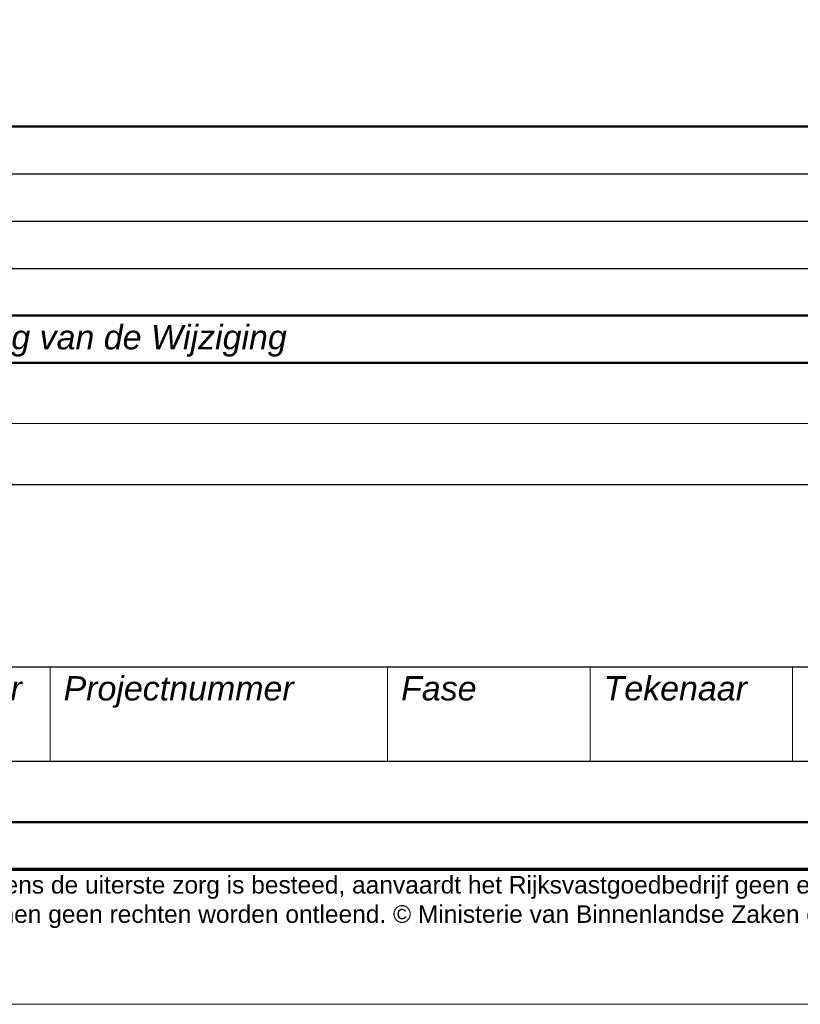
# Model space of a CAD drawing. Header units: millimetres. Extents: x -237800 to -118900, y -84100 to 8992.
# Tile 8 of 30: x -133125 to -127343, y -84100 to -76809. Entities that reach past the tile are written whole.
import ezdxf

# ---------------------------------------------------------------- set-up
doc = ezdxf.new("R2010")
doc.units = ezdxf.units.MM
doc.layers.add('RVB_ALG_TEKENBLAD_ALGEMEEN', color=2, linetype='Continuous')
doc.layers.add('RVB_ALG_VIEWPORT', color=200, linetype='Continuous', plot=False)
doc.styles.add('RVB_ALG 01.8mm_IT', font='ariali.ttf', dxfattribs={"height": 1.8})
doc.styles.add('RVB_ALG 01.8mm_RE', font='arial.ttf', dxfattribs={"height": 1.8})
doc.styles.add('RVB_ALG 02.5mm_RE', font='arial.ttf', dxfattribs={"height": 2.5})

# ---------------------------------------------------------------- blocks, each defined once
blk = doc.blocks.new('*U217')
at = {"color": 1, "linetype": 'Continuous', "lineweight": 18}
blk.add_lwpolyline([(-1189, 0), (0, 0), (0, 841), (-1189, 841)], close=True, dxfattribs=at)
at = {"color": 5, "linetype": 'Continuous', "lineweight": 70}
blk.add_lwpolyline([(-1169, 10), (-10, 10), (-10, 831), (-1169, 831)], close=True, dxfattribs=at)
blk = doc.blocks.new('*U293')
at = {"layer": 'RVB_ALG_VIEWPORT', "linetype": 'Continuous'}
blk.add_lwpolyline([(180, 0), (0, 0), (0, -55), (-210, -55), (-210, 222), (180, 222)], close=True, dxfattribs=at)
blk = doc.blocks.new('*U258')
at = {"color": 4, "linetype": 'Continuous', "lineweight": 50, "transparency": 16777216}
blk.add_lwpolyline([(-10, 51), (-190, 51), (-190, 65), (-10, 65)], close=True, dxfattribs=at)
at = {"color": 2, "linetype": 'Continuous', "lineweight": 25, "transparency": 16777216, "flags": 128}
for points in [[(-190, 61.5), (-10, 61.5)], [(-190, 58), (-10, 58)], [(-190, 54.5), (-10, 54.5)]]:
    blk.add_lwpolyline(points, dxfattribs=at)
at = {"color": 1, "linetype": 'Continuous', "lineweight": 18, "transparency": 16777216, "style": 'RVB_ALG 01.8mm_IT'}
blk.add_text('Omschrijving van de Wijziging', height=1.8, dxfattribs=at).set_placement((-156, 48.5))
at = {"color": 1, "linetype": 'Continuous', "lineweight": 18, "transparency": 16777216, "style": 'RVB_ALG 01.8mm_RE'}
for tag, p in [('RVB_WIJZ_NR_4', (-189, 62.5)), ('RVB_WIJZ_DATUM_4', (-183.5, 62.5)), ('RVB_WIJZ_TEK_4', (-169, 62.5)), ('RVB_WIJZ_OMSCHR_4', (-156, 62.5)), ('RVB_WIJZ_NR_3', (-189, 59)), ('RVB_WIJZ_DATUM_3', (-183.5, 59)), ('RVB_WIJZ_TEK_3', (-169, 59)), ('RVB_WIJZ_OMSCHR_3', (-156, 59)), ('RVB_WIJZ_NR_2', (-189, 55.5)), ('RVB_WIJZ_DATUM_2', (-183.5, 55.5)), ('RVB_WIJZ_TEK_2', (-169, 55.5)), ('RVB_WIJZ_OMSCHR_2', (-156, 55.5)), ('RVB_WIJZ_NR_1', (-189, 52)), ('RVB_WIJZ_DATUM_1', (-183.5, 52)), ('RVB_WIJZ_TEK_1', (-169, 52)), ('RVB_WIJZ_OMSCHR_1', (-156, 52))]:
    blk.add_attdef(tag, p, '', height=1.8, dxfattribs=at)
blk = doc.blocks.new('*U297')
at = {"color": 4, "linetype": 'Continuous', "lineweight": 50, "transparency": 16777216}
blk.add_lwpolyline([(-190, 13.5), (-10, 13.5), (-10, 47.5), (-190, 47.5)], close=True, dxfattribs=at)
at = {"color": 1, "linetype": 'Continuous', "lineweight": 18, "transparency": 16777216, "flags": 128}
for points in [[(-190, 43), (-10, 43)], [(-140, 25), (-140, 18)], [(-115, 25), (-115, 18)], [(-100, 25), (-100, 18)], [(-85, 25), (-85, 18)]]:
    blk.add_lwpolyline(points, dxfattribs=at)
at = {"color": 2, "linetype": 'Continuous', "lineweight": 25, "transparency": 16777216, "flags": 128}
for points in [[(-190, 38.5), (-10, 38.5)], [(-190, 25), (-10, 25)], [(-190, 18), (-10, 18)]]:
    blk.add_lwpolyline(points, dxfattribs=at)
at = {"color": 1, "linetype": 'Continuous', "lineweight": 18, "transparency": 16777216, "style": 'RVB_ALG 01.8mm_IT'}
for s, p in [('Besteknummer', (-159, 22.5)), ('Projectnummer', (-139, 22.5)), ('Fase', (-114, 22.5)), ('Tekenaar', (-99, 22.5))]:
    blk.add_text(s, height=1.8, dxfattribs=at).set_placement(p)
at = {"color": 8, "linetype": 'Continuous', "lineweight": 13, "transparency": 16777216, "insert": (-189, 9.5), "char_height": 1.3, "width": 178, "attachment_point": 1, "style": 'RVB_ALG 01.8mm_RE'}
blk.add_mtext('Hoewel aan de totstandkoming van deze vastgoedgegevens de uiterste zorg is besteed, aanvaardt het Rijksvastgoedbedrijf geen enkele aansprakelijkheid voor eventuele fouten, onduidelijkheden of onvolkomenheden, noch voor de gevolgen hiervan. Aan deze gegevens kunnen geen rechten worden ontleend. © Ministerie van Binnenlandse Zaken en Koninkrijksrelaties', dxfattribs=at)
at = {"color": 2, "linetype": 'Continuous', "lineweight": 25, "transparency": 16777216, "style": 'RVB_ALG 02.5mm_RE'}
for tag, p in [('RVB_PROJNAAM', (-169, 44)), ('RVB_PROJLOC', (-169, 39.5)), ('RVB_SPEC1', (-169, 35)), ('RVB_SPEC2', (-169, 30.5)), ('RVB_SPEC3', (-169, 26)), ('RVB_DOCUMENTCODE', (-169, 14.5)), ('RVB_DISC', (-37, 14.5))]:
    blk.add_attdef(tag, p, '', height=2.5, dxfattribs=at)
at = {"color": 2, "linetype": 'Continuous', "lineweight": 25, "transparency": 16777216, "style": 'RVB_ALG 02.5mm_RE', "flags": 1}
for tag, p in [('RVB_SPEC4', (-109, 30.5)), ('RVB_SPEC5', (-109, 26))]:
    blk.add_attdef(tag, p, '', height=2.5, dxfattribs=at)
at = {"color": 1, "linetype": 'Continuous', "lineweight": 18, "transparency": 16777216, "style": 'RVB_ALG 01.8mm_RE'}
for tag, p in [('RVB_OBJNR', (-189, 19)), ('RVB_GEBNR', (-174, 19)), ('RVB_BESTNR', (-159, 19)), ('RVB_PROJNR', (-139, 19)), ('RVB_FASE', (-114, 19)), ('RVB_AUTEUR', (-99, 19)), ('RVB_CONTROLE', (-84, 19)), ('RVB_DATUM', (-69, 19)), ('RVB_VERSIE', (-54, 19)), ('RVB_SCHAAL', (-39, 19)), ('RVB_FORM', (-24, 19)), ('RVB_DISC1', (-19.5, 14.5))]:
    blk.add_attdef(tag, p, '', height=1.8, dxfattribs=at)
at = {"color": 200, "linetype": 'Continuous', "style": 'RVB_ALG 02.5mm_RE', "flags": 1}
for tag, p in [('RVB_ICODE', (-84, 14.5)), ('RVB_BOUWLAAG', (-67.5, 14.5))]:
    blk.add_attdef(tag, p, '', height=2.5, dxfattribs=at)

msp = doc.modelspace()

# ---------------------------------------------------------------- block references
at = {"layer": 'RVB_ALG_TEKENBLAD_ALGEMEEN', "xscale": 100, "yscale": 100, "zscale": 100}
for name in ['*U217', '*U258', '*U297']:
    msp.add_blockref(name, (-118900, -84100), dxfattribs=at)
at = {"layer": 'RVB_ALG_VIEWPORT', "xscale": 100, "yscale": 100, "zscale": 100}
msp.add_blockref('*U293', (-137900, -77600), dxfattribs=at)

doc.saveas('drawing.dxf')
